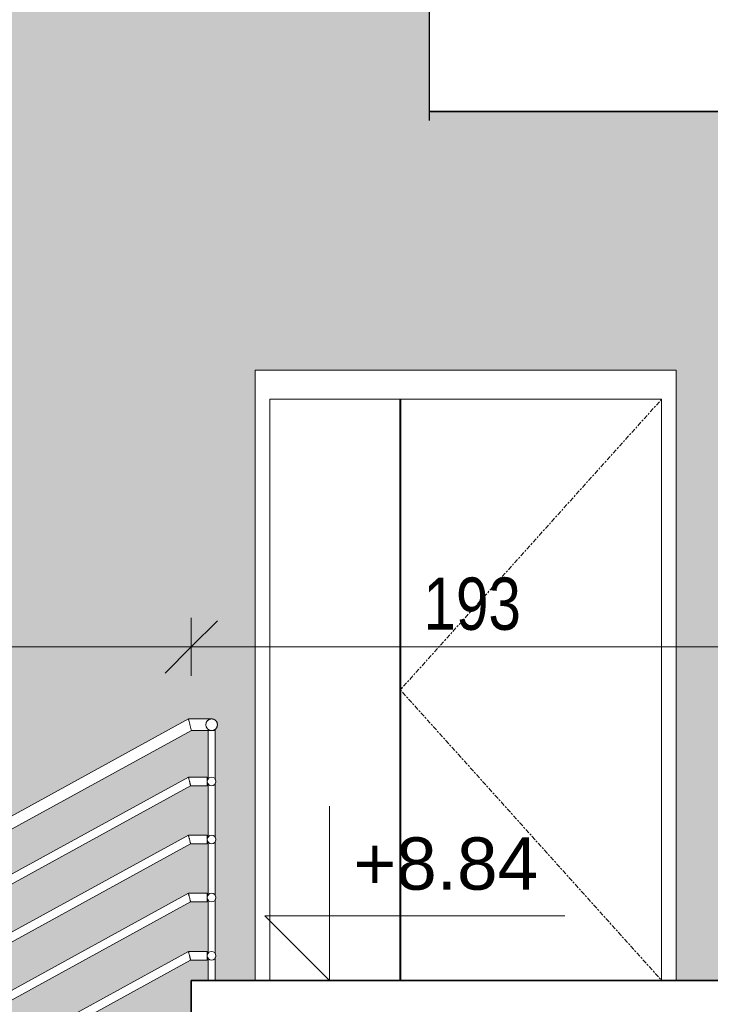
# Model space of a CAD drawing. Header units: centimetres. Extents: x 8603 to 10796, y -400 to 1711.
# Tile 13 of 20: x 9338 to 9575, y 876 to 1215. Entities that reach past the tile are written whole.
import ezdxf

# ---------------------------------------------------------------- set-up
doc = ezdxf.new("R2010")
doc.units = ezdxf.units.CM
doc.linetypes.add('Środek _2_', pattern=[3.175, 0.635, -0.475, 1.59, -0.475])
for name, color, linetype, lineweight in [('A-ANNO-DIMS', 211, 'Continuous', 9), ('A-ANNO-DIMS-100', 211, 'Continuous', 9), ('A-DETL-GENF', 92, 'Continuous', 9), ('A-DETL-MEDM', 33, 'Continuous', 25), ('A-DOOR', 31, 'Continuous', 9), ('A-DOOR-FRAM', 31, 'Continuous', 9), ('A-FLOR', 192, 'Continuous', 9), ('A-FLOR-HRAL', 11, 'Continuous', 9), ('A-WALL', 113, 'Continuous', 9), ('A-WALL-PATT', 111, 'Continuous', 9), ('G-ANNO-DIMS', 111, 'Continuous', 9)]:
    doc.layers.add(name, color=color, linetype=linetype, lineweight=lineweight)
doc.styles.add('Arial', font='arial.ttf', dxfattribs={"height": 18})
doc.styles.add('Arial_2', font='arial.ttf', dxfattribs={"width": 0.8, "height": 18})
doc.dimstyles.new('Przekątna_-_1_8_mm_Arial', dxfattribs={"dimscale": 30.48, "dimtxt": 18.364669, "dimasz": 0.590551, "dimexe": 0.328084, "dimexo": 0.0625, "dimgap": 0.016404, "dimtad": 1, "dimdec": 0, "dimdsep": 46, "dimtxsty": 'Arial_2', "dimblk1": 'OBLIQUE', "dimblk2": 'OBLIQUE', "dimsah": 1, "dimcen": 0.09, "dimazin": 0, "dimtfac": 1, "dimtdec": 4, "dimtix": 1, "dimtmove": 0, "dimatfit": 3, "dimfxl": 0.328084, "dimfxlon": 1, "dimtvp": 1, "dimtolj": 1, "dimtzin": 0, "dimarcsym": 2})

# ---------------------------------------------------------------- blocks, each defined once
blk = doc.blocks.new('Poręcz - 25 mm-V14-Przekrój 7')
at = {"layer": 'A-FLOR-HRAL'}
for p, q in [((9402.46, 970), (9402.46, 953.1)), ((9402.46, 970), (9404.96, 970)), ((9404.96, 953.1), (9404.96, 970)), ((9402.46, 951.9), (9402.46, 933.1)), ((9404.96, 933.1), (9404.96, 951.9)), ((9402.46, 931.8), (9402.46, 913.1)), ((9404.96, 913.1), (9404.96, 931.8)), ((9402.46, 911.9), (9402.46, 893.1)), ((9404.96, 893.1), (9404.96, 911.9)), ((9402.46, 891.9), (9402.46, 884)), ((9404.96, 884), (9404.96, 891.9))]:
    blk.add_line(p, q, dxfattribs=at)
blk = doc.blocks.new('Poręcz - Poręcz-616077-Przekrój 7')
at = {"layer": 'A-FLOR-HRAL'}
for p, q in [((9395.71, 974), (9030.71, 773.93)), ((9403.71, 974), (9395.71, 974)), ((9034.71, 771.56), (9396.74, 970)), ((9396.74, 970), (9402.46, 970)), ((9395.71, 954), (9038.96, 758.44)), ((9402.21, 954), (9395.71, 954)), ((9402.21, 952.5), (9402.21, 954)), ((9402.21, 951), (9402.21, 952.5)), ((9042.08, 756.73), (9396.48, 951)), ((9396.48, 951), (9402.21, 951)), ((9395.71, 934), (9057.2, 748.44)), ((9402.21, 934), (9395.71, 934)), ((9402.21, 932.5), (9402.21, 934)), ((9402.21, 931), (9402.21, 932.5)), ((9060.32, 746.73), (9396.48, 931)), ((9396.48, 931), (9402.21, 931)), ((9395.71, 914), (9075.44, 738.44)), ((9402.21, 914), (9395.71, 914)), ((9402.21, 912.5), (9402.21, 914)), ((9402.21, 911), (9402.21, 912.5)), ((9078.65, 736.78), (9396.48, 911)), ((9396.48, 911), (9402.21, 911)), ((9395.71, 894), (9093.68, 728.44)), ((9402.21, 894), (9395.71, 894)), ((9402.21, 892.5), (9402.21, 894)), ((9402.21, 891), (9402.21, 892.5)), ((9096.8, 726.73), (9396.48, 891)), ((9396.48, 891), (9402.21, 891))]:
    blk.add_line(p, q, dxfattribs=at)
at = {"layer": 'A-FLOR-HRAL', "lineweight": 18}
for centre, radius, start, end in [((9403.71, 972), 2, 0, 180), ((9403.71, 972), 2, 180, 0), ((9403.71, 952.5), 1.5, 0, 180), ((9403.71, 952.5), 1.5, 180, 0), ((9403.71, 932.5), 1.5, 0, 180), ((9403.71, 932.5), 1.5, 180, 0), ((9403.71, 912.5), 1.5, 0, 180), ((9403.71, 912.5), 1.5, 180, 0), ((9403.71, 892.5), 1.5, 0, 180), ((9403.71, 892.5), 1.5, 180, 0)]:
    blk.add_arc(centre, radius, start, end, dxfattribs=at)
at = {"layer": 'A-FLOR-HRAL'}
for points, knots in [([(9396.23, 972), (9396.18, 972.18), (9396.09, 972.52), (9395.97, 973.01), (9395.86, 973.43), (9395.75, 973.86), (9395.71, 974), (9395.71, 974)], [0, 0, 0, 0, 0.0833333, 0.1666667, 0.25, 0.3333333, 0.5, 0.5, 0.5, 0.5]), ([(9401.71, 972), (9401.72, 972.17), (9401.75, 972.44), (9401.86, 972.77), (9401.98, 973), (9402.1, 973.18), (9402.21, 973.32), (9402.33, 973.45), (9402.49, 973.59), (9402.68, 973.71), (9402.83, 973.8), (9402.95, 973.85), (9403.07, 973.9), (9403.2, 973.93), (9403.32, 973.96), (9403.45, 973.98), (9403.58, 974), (9403.71, 974), (9403.84, 974), (9403.98, 973.98), (9404.11, 973.96), (9404.23, 973.93), (9404.36, 973.9), (9404.48, 973.85), (9404.6, 973.8), (9404.72, 973.73), (9404.83, 973.66), (9404.97, 973.56), (9405.1, 973.45), (9405.22, 973.32), (9405.33, 973.18), (9405.45, 973), (9405.57, 972.77), (9405.68, 972.44), (9405.71, 972.17), (9405.71, 972)], [0, 0, 0, 0, 0.083333, 0.125, 0.166667, 0.208333, 0.229167, 0.25, 0.291667, 0.333333, 0.354167, 0.375, 0.395833, 0.416667, 0.4375, 0.458333, 0.479167, 0.5, 0.520833, 0.541667, 0.5625, 0.583333, 0.604167, 0.625, 0.645833, 0.666667, 0.6875, 0.708333, 0.75, 0.770833, 0.791667, 0.833333, 0.875, 0.916667, 1, 1, 1, 1]), ([(9396.74, 970), (9396.74, 970), (9396.7, 970.14), (9396.59, 970.57), (9396.49, 970.99), (9396.36, 971.48), (9396.27, 971.82), (9396.23, 972)], [0.5, 0.5, 0.5, 0.5, 0.6666667, 0.75, 0.8333333, 0.9166667, 1, 1, 1, 1]), ([(9405.71, 972), (9405.71, 971.83), (9405.68, 971.56), (9405.57, 971.23), (9405.45, 971), (9405.33, 970.82), (9405.22, 970.68), (9405.1, 970.55), (9404.94, 970.41), (9404.75, 970.29), (9404.6, 970.2), (9404.48, 970.15), (9404.36, 970.1), (9404.23, 970.07), (9404.11, 970.04), (9403.98, 970.02), (9403.84, 970), (9403.71, 970), (9403.58, 970), (9403.45, 970.02), (9403.32, 970.04), (9403.2, 970.07), (9403.07, 970.1), (9402.95, 970.15), (9402.83, 970.2), (9402.71, 970.27), (9402.6, 970.34), (9402.46, 970.44), (9402.33, 970.55), (9402.21, 970.68), (9402.1, 970.82), (9401.98, 971), (9401.86, 971.23), (9401.75, 971.56), (9401.72, 971.83), (9401.71, 972)], [0, 0, 0, 0, 0.083333, 0.125, 0.166667, 0.208333, 0.229167, 0.25, 0.291667, 0.333333, 0.354167, 0.375, 0.395833, 0.416667, 0.4375, 0.458333, 0.479167, 0.5, 0.520833, 0.541667, 0.5625, 0.583333, 0.604167, 0.625, 0.645833, 0.666667, 0.6875, 0.708333, 0.75, 0.770833, 0.791667, 0.833333, 0.875, 0.916667, 1, 1, 1, 1]), ([(9396.1, 952.5), (9396.07, 952.63), (9396, 952.89), (9395.9, 953.26), (9395.82, 953.57), (9395.74, 953.89), (9395.71, 954), (9395.71, 954)], [0, 0, 0, 0, 0.0833333, 0.1666667, 0.25, 0.3333333, 0.5, 0.5, 0.5, 0.5]), ([(9396.48, 951), (9396.48, 951), (9396.46, 951.11), (9396.37, 951.43), (9396.29, 951.74), (9396.2, 952.11), (9396.13, 952.37), (9396.1, 952.5)], [0.5, 0.5, 0.5, 0.5, 0.6666667, 0.75, 0.8333333, 0.9166667, 1, 1, 1, 1]), ([(9396.1, 932.5), (9396.07, 932.63), (9396, 932.89), (9395.9, 933.26), (9395.82, 933.57), (9395.74, 933.89), (9395.71, 934), (9395.71, 934)], [0, 0, 0, 0, 0.0833333, 0.1666667, 0.25, 0.3333333, 0.5, 0.5, 0.5, 0.5]), ([(9396.48, 931), (9396.48, 931), (9396.46, 931.11), (9396.37, 931.43), (9396.29, 931.74), (9396.2, 932.11), (9396.13, 932.37), (9396.1, 932.5)], [0.5, 0.5, 0.5, 0.5, 0.6666667, 0.75, 0.8333333, 0.9166667, 1, 1, 1, 1]), ([(9396.1, 912.5), (9396.07, 912.63), (9396, 912.89), (9395.9, 913.26), (9395.82, 913.57), (9395.74, 913.89), (9395.71, 914), (9395.71, 914)], [0, 0, 0, 0, 0.0833333, 0.1666667, 0.25, 0.3333333, 0.5, 0.5, 0.5, 0.5]), ([(9396.48, 911), (9396.48, 911), (9396.46, 911.11), (9396.37, 911.43), (9396.29, 911.74), (9396.2, 912.11), (9396.13, 912.37), (9396.1, 912.5)], [0.5, 0.5, 0.5, 0.5, 0.6666667, 0.75, 0.8333333, 0.9166667, 1, 1, 1, 1]), ([(9396.1, 892.5), (9396.07, 892.63), (9396, 892.89), (9395.9, 893.26), (9395.82, 893.57), (9395.74, 893.89), (9395.71, 894), (9395.71, 894)], [0, 0, 0, 0, 0.0833333, 0.1666667, 0.25, 0.3333333, 0.5, 0.5, 0.5, 0.5]), ([(9396.48, 891), (9396.48, 891), (9396.46, 891.11), (9396.37, 891.43), (9396.29, 891.74), (9396.2, 892.11), (9396.13, 892.37), (9396.1, 892.5)], [0.5, 0.5, 0.5, 0.5, 0.6666667, 0.75, 0.8333333, 0.9166667, 1, 1, 1, 1])]:
    blk.add_open_spline(points, degree=3, knots=knots, dxfattribs=at)
blk.add_blockref('Poręcz - 25 mm-V14-Przekrój 7', (0, 0))
blk = doc.blocks.new('Typ poręczy górnej - Górna poręcz_wewnętrzny_-616083-Przekrój 7')
at = {"layer": 'A-FLOR-HRAL'}
for p, q in [((9395.71, 974), (9030.71, 773.93)), ((9403.71, 974), (9395.71, 974)), ((9034.71, 771.56), (9396.74, 970)), ((9396.74, 970), (9402.46, 970))]:
    blk.add_line(p, q, dxfattribs=at)
for start, end in [(0, 180), (180, 0)]:
    blk.add_arc((9403.71, 972), 2, start, end, dxfattribs=at)
for points, knots in [([(9396.23, 972), (9396.18, 972.18), (9396.09, 972.52), (9395.97, 973.01), (9395.86, 973.43), (9395.75, 973.86), (9395.71, 974), (9395.71, 974)], [0, 0, 0, 0, 0.0833333, 0.1666667, 0.25, 0.3333333, 0.5, 0.5, 0.5, 0.5]), ([(9401.71, 972), (9401.72, 972.17), (9401.75, 972.44), (9401.86, 972.77), (9401.98, 973), (9402.1, 973.18), (9402.21, 973.32), (9402.33, 973.45), (9402.49, 973.59), (9402.68, 973.71), (9402.83, 973.8), (9402.95, 973.85), (9403.07, 973.9), (9403.2, 973.93), (9403.32, 973.96), (9403.45, 973.98), (9403.58, 974), (9403.71, 974), (9403.84, 974), (9403.98, 973.98), (9404.11, 973.96), (9404.23, 973.93), (9404.36, 973.9), (9404.48, 973.85), (9404.6, 973.8), (9404.72, 973.73), (9404.83, 973.66), (9404.97, 973.56), (9405.1, 973.45), (9405.22, 973.32), (9405.33, 973.18), (9405.45, 973), (9405.57, 972.77), (9405.68, 972.44), (9405.71, 972.17), (9405.71, 972)], [0, 0, 0, 0, 0.083333, 0.125, 0.166667, 0.208333, 0.229167, 0.25, 0.291667, 0.333333, 0.354167, 0.375, 0.395833, 0.416667, 0.4375, 0.458333, 0.479167, 0.5, 0.520833, 0.541667, 0.5625, 0.583333, 0.604167, 0.625, 0.645833, 0.666667, 0.6875, 0.708333, 0.75, 0.770833, 0.791667, 0.833333, 0.875, 0.916667, 1, 1, 1, 1]), ([(9396.74, 970), (9396.74, 970), (9396.7, 970.14), (9396.59, 970.57), (9396.49, 970.99), (9396.36, 971.48), (9396.27, 971.82), (9396.23, 972)], [0.5, 0.5, 0.5, 0.5, 0.6666667, 0.75, 0.8333333, 0.9166667, 1, 1, 1, 1]), ([(9405.71, 972), (9405.71, 971.83), (9405.68, 971.56), (9405.57, 971.23), (9405.45, 971), (9405.33, 970.82), (9405.22, 970.68), (9405.1, 970.55), (9404.94, 970.41), (9404.75, 970.29), (9404.6, 970.2), (9404.48, 970.15), (9404.36, 970.1), (9404.23, 970.07), (9404.11, 970.04), (9403.98, 970.02), (9403.84, 970), (9403.71, 970), (9403.58, 970), (9403.45, 970.02), (9403.32, 970.04), (9403.2, 970.07), (9403.07, 970.1), (9402.95, 970.15), (9402.83, 970.2), (9402.71, 970.27), (9402.6, 970.34), (9402.46, 970.44), (9402.33, 970.55), (9402.21, 970.68), (9402.1, 970.82), (9401.98, 971), (9401.86, 971.23), (9401.75, 971.56), (9401.72, 971.83), (9401.71, 972)], [0, 0, 0, 0, 0.083333, 0.125, 0.166667, 0.208333, 0.229167, 0.25, 0.291667, 0.333333, 0.354167, 0.375, 0.395833, 0.416667, 0.4375, 0.458333, 0.479167, 0.5, 0.520833, 0.541667, 0.5625, 0.583333, 0.604167, 0.625, 0.645833, 0.666667, 0.6875, 0.708333, 0.75, 0.770833, 0.791667, 0.833333, 0.875, 0.916667, 1, 1, 1, 1])]:
    blk.add_open_spline(points, degree=3, knots=knots, dxfattribs=at)
blk = doc.blocks.new('Drzwi-korytarz-niesymetryczne-wpuszczane - 1350 x 2000mm-591046-Przekrój 7')
at = {"layer": 'A-DOOR'}
for p, q in [((9479.55, 640), (9434.71, 640)), ((9434.71, 640), (9434.71, 440)), ((9479.55, 440), (9479.55, 640)), ((9569.71, 640), (9479.87, 640)), ((9479.87, 640), (9479.87, 440)), ((9569.71, 440), (9569.71, 640))]:
    blk.add_line(p, q, dxfattribs=at)
at = {"layer": 'A-DOOR', "linetype": 'Środek _2_'}
for p, q in [((9569.71, 640), (9479.71, 540)), ((9479.71, 540), (9569.71, 440))]:
    blk.add_line(p, q, dxfattribs=at)
at = {"layer": 'A-DOOR-FRAM'}
for p, q in [((9434.71, 640), (9434.71, 440)), ((9434.71, 640), (9569.71, 640)), ((9479.55, 638.41), (9479.87, 638.41)), ((9569.71, 640), (9569.71, 440))]:
    blk.add_line(p, q, dxfattribs=at)
blk = doc.blocks.new('Rzędne punktów - Rzędna punktu - wewnętrzna-301422-Przekrój 7')
at = {"layer": 'G-ANNO-DIMS'}
for p, q in [((9444.26, 884), (9444.26, 944)), ((9444.26, 884), (9421.99, 906.28)), ((9421.99, 906.28), (9525.36, 906.28))]:
    blk.add_line(p, q, dxfattribs=at)
blk = doc.blocks.new('DIMBLOCK2-Przekrój 7')
at = {"layer": 'A-ANNO-DIMS-100'}
for p, q in [((9035.71, 998.79), (9035.71, 1008.79)), ((9035.71, 998.79), (9044.71, 1007.79)), ((9396.71, 998.79), (9396.71, 1008.79)), ((9396.71, 998.79), (9405.71, 1007.79)), ((9035.71, 998.79), (9026.71, 989.79)), ((9035.71, 998.79), (9396.71, 998.79)), ((9035.71, 998.79), (9035.71, 988.79)), ((9396.71, 998.79), (9387.71, 989.79)), ((9396.71, 998.79), (9396.71, 988.79))]:
    blk.add_line(p, q, dxfattribs=at)
at = {"layer": 'A-ANNO-DIMS-100', "color": 0, "insert": (9199.69, 1022.66), "char_height": 18, "width": 39.6677, "attachment_point": 1, "line_spacing_factor": 0.941778, "style": 'Arial_2'}
blk.add_mtext('361', dxfattribs=at)
blk = doc.blocks.new('_Oblique')
at = {"color": 0, "linetype": 'ByBlock', "lineweight": -2}
blk.add_line((-0.5, -0.5), (0.5, 0.5), dxfattribs=at)
blk = doc.blocks.new('DIMBLOCK3-Przekrój 7')
at = {"layer": 'A-ANNO-DIMS-100'}
for p, q in [((9396.71, 998.79), (9396.71, 1008.79)), ((9396.71, 998.79), (9405.71, 1007.79)), ((9589.71, 998.79), (9589.71, 1008.79)), ((9589.71, 998.79), (9598.71, 1007.79)), ((9396.71, 998.79), (9387.71, 989.79)), ((9396.71, 998.79), (9589.71, 998.79)), ((9396.71, 998.79), (9396.71, 988.79)), ((9589.71, 998.79), (9580.71, 989.79)), ((9589.71, 998.79), (9589.71, 988.79))]:
    blk.add_line(p, q, dxfattribs=at)
at = {"layer": 'A-ANNO-DIMS-100', "color": 0, "insert": (9476.69, 1022.66), "char_height": 18, "width": 39.6677, "attachment_point": 1, "line_spacing_factor": 0.941778, "style": 'Arial_2'}
blk.add_mtext('193', dxfattribs=at)

msp = doc.modelspace()

# ---------------------------------------------------------------- hatches: boundary and pattern name
at = {"layer": 'A-DETL-GENF'}
msp.add_hatch(color=8, dxfattribs=at).paths.add_polyline_path([(9478.71, 1179.99), (9478.71, 1620.22), (9210.71, 1465.49), (9210.71, 1179.99), (9425.65, 1179.99)])
at = {"layer": 'A-WALL-PATT'}
h = msp.add_hatch(color=256, dxfattribs=at)
h.paths.add_polyline_path([(8875.71, 440), (9230.03, 440), (9315.78, 486.58), (9035.31, 640.22), (9010.71, 640.22), (9010.71, 653.8), (9008.11, 655.22), (8900.71, 655.22), (8900.71, 640.22), (8875.71, 640.22), (8875.71, 470.84)])
h.paths.add_polyline_path([(9425.71, 440), (9429.71, 440), (9429.71, 650), (9574.71, 650), (9574.71, 440), (9961.71, 440), (9961.71, 840), (10017.71, 840), (10017.71, 440), (10337.71, 440), (10337.71, 842), (9396.71, 842), (9396.71, 837.56), (9365.95, 837.56), (9130.29, 708.38), (9425.71, 546.37), (9425.71, 456.44)])
h.paths.add_polyline_path([(9390.71, 440), (9393.22, 440), (9393.21, 444.13), (9392.21, 444.68), (9383.59, 440)])
h.paths.add_polyline_path([(9238.41, 440), (9266.85, 440), (9334.1, 476.53), (9319.95, 484.29), (9254.36, 448.66)])
h.paths.add_polyline_path([(9377.31, 440), (9389.08, 446.4), (9373.88, 454.73), (9346.77, 440), (9374.26, 440)])
h.paths.add_polyline_path([(9396.96, 440), (9400.75, 440), (9396.96, 442.07)])
h.paths.add_polyline_path([(9273.14, 440), (9303.67, 440), (9334.48, 456.74), (9334.46, 473.31), (9288.62, 448.41)])
h.paths.add_polyline_path([(9340.49, 440), (9370.76, 456.44), (9355.56, 464.77), (9336.95, 454.66), (9336.96, 440), (9340, 440)])
h.paths.add_polyline_path([(9309.95, 440), (9334.48, 440), (9334.46, 453.31), (9322.88, 447.02)])
h.paths.add_polyline_path([(9400.75, 456.44), (9423.21, 456.44), (9423.21, 464.39), (9396.96, 478.78), (9397.08, 469.03), (9397.18, 468.73), (9397.16, 468.11), (9396.96, 467.55), (9396.96, 456.44)])
h.paths.add_polyline_path([(9336.95, 458.08), (9352.43, 466.49), (9337.23, 474.82), (9336.94, 474.66), (9336.95, 461.97)])
h.paths.add_polyline_path([(9423.22, 467.81), (9423.21, 484.39), (9396.96, 498.78), (9397.01, 489.15), (9397.18, 488.73), (9397.16, 488.11), (9396.96, 487.55), (9396.96, 482.2), (9423.21, 467.81)])
h.paths.add_polyline_path([(9393.21, 472.89), (9393.23, 472.89), (9393.21, 480.84), (9389.19, 483.04), (9370.5, 472.89), (9391.39, 472.89)])
h.paths.add_polyline_path([(9365.71, 473.7), (9386.06, 484.76), (9370.87, 493.09), (9363.95, 489.33), (9365.71, 489.33), (9365.71, 479.7)])
h.paths.add_polyline_path([(9393.23, 484.25), (9393.21, 485.23), (9392.33, 484.75), (9393.21, 484.26)])
h.paths.add_polyline_path([(9389.2, 486.46), (9393.24, 488.73), (9393.21, 500.84), (9389.19, 503.04), (9374, 494.79), (9388.97, 486.59)])
h.paths.add_polyline_path([(9423.23, 487.81), (9423.21, 504.39), (9396.96, 518.78), (9397.08, 509.03), (9397.18, 508.73), (9397.16, 508.11), (9396.96, 507.55), (9396.96, 502.2), (9423.21, 487.81)])
h.paths.add_polyline_path([(9336.96, 489.33), (9357.67, 489.33), (9367.74, 494.8), (9353.58, 502.56), (9336.93, 493.52), (9336.94, 489.33)])
h.paths.add_polyline_path([(9370.87, 496.51), (9386.06, 504.76), (9371.91, 512.52), (9356.72, 504.26), (9369.18, 497.43)])
h.paths.add_polyline_path([(9335.71, 497.41), (9349.41, 504.85), (9326.96, 517.16), (9326.96, 505.78), (9335.71, 505.78), (9335.71, 497.43)])
h.paths.add_polyline_path([(9393.24, 504.25), (9393.21, 505.23), (9392.33, 504.75), (9393.21, 504.26)])
h.paths.add_polyline_path([(9305.71, 505.78), (9324.46, 505.78), (9324.46, 518.52), (9226.96, 571.97), (9226.96, 555.11), (9245.71, 555.11), (9245.71, 538.67), (9275.71, 538.67), (9275.71, 522.22), (9305.71, 522.22), (9305.71, 506.3)])
h.paths.add_polyline_path([(9389.2, 506.46), (9393.24, 508.73), (9393.21, 520.84), (9390.24, 522.47), (9375.04, 514.22), (9385.05, 508.73)])
h.paths.add_polyline_path([(9352.55, 506.55), (9367.74, 514.8), (9326.95, 537.16), (9326.96, 520.57), (9340, 513.43)])
h.paths.add_polyline_path([(9423.23, 507.8), (9423.21, 524.39), (9326.94, 577.17), (9326.96, 560.57), (9389.2, 526.46), (9394.06, 529.1), (9394.3, 529.41), (9394.71, 529.73), (9395.2, 529.93), (9395.83, 529.98), (9396.56, 529.79), (9396.76, 529.7), (9397.31, 529.18), (9397.56, 528.73), (9397.67, 528.31), (9397.68, 527.72), (9397.5, 527.13), (9397.55, 527.13), (9397.13, 526.59), (9396.34, 526.11), (9396.23, 526.07), (9396.34, 526), (9396.96, 526), (9396.96, 522.2), (9423.21, 507.81)])
h.paths.add_polyline_path([(9370.87, 516.51), (9386.06, 524.76), (9326.95, 557.16), (9326.96, 540.57), (9365.7, 519.34)])
h.paths.add_polyline_path([(9324.47, 521.94), (9324.46, 538.52), (9226.95, 591.97), (9226.96, 575.39), (9324.46, 521.94)])
h.paths.add_polyline_path([(9423.24, 527.8), (9423.25, 543.23), (9399.96, 556), (9326.93, 596.03), (9326.96, 580.57), (9423.21, 527.81)])
h.paths.add_polyline_path([(9324.48, 541.94), (9324.46, 558.52), (9226.95, 611.98), (9226.96, 595.39), (9324.46, 541.94)])
h.paths.add_polyline_path([(9215.71, 555.11), (9224.46, 555.11), (9224.46, 573.34), (9126.96, 626.78), (9126.93, 620.89), (9125.71, 620.89), (9125.71, 604.44), (9155.71, 604.44), (9155.71, 588), (9185.71, 588), (9185.71, 571.56), (9215.71, 571.56), (9215.71, 557.85)])
h.paths.add_polyline_path([(9324.48, 561.93), (9324.46, 578.52), (9226.94, 631.98), (9226.96, 615.39), (9324.46, 561.94)])
h.paths.add_polyline_path([(9224.47, 576.76), (9224.46, 593.34), (9126.96, 646.79), (9126.96, 630.2), (9224.46, 576.76)])
h.paths.add_polyline_path([(9324.49, 581.93), (9324.46, 597.38), (9226.93, 650.84), (9226.96, 635.39), (9324.46, 581.94)])
h.paths.add_polyline_path([(9224.48, 596.75), (9224.46, 613.34), (9126.95, 666.79), (9126.96, 650.2), (9224.46, 596.76)])
h.paths.add_polyline_path([(9224.48, 616.75), (9224.46, 633.34), (9126.94, 686.8), (9126.96, 670.2), (9224.46, 616.76)])
h.paths.add_polyline_path([(9095.71, 620.89), (9124.46, 620.89), (9124.46, 628.15), (9054.2, 666.67), (9035.71, 656.54), (9035.71, 653.78), (9065.71, 653.78), (9065.71, 637.33), (9095.71, 637.33), (9095.71, 629.76)])
h.paths.add_polyline_path([(9124.47, 631.57), (9124.46, 648.15), (9072.44, 676.67), (9057.32, 668.38), (9124.46, 631.57)])
h.paths.add_polyline_path([(9224.49, 636.74), (9224.46, 652.2), (9126.93, 705.66), (9126.96, 690.2), (9224.46, 636.76)])
h.paths.add_polyline_path([(9124.48, 651.57), (9124.46, 668.15), (9090.68, 686.67), (9075.56, 678.38), (9124.46, 651.57)])
h.paths.add_polyline_path([(9401.71, 972), (9401.78, 971.48), (9401.98, 971), (9402.13, 971), (9401.78, 971.84)])
h.paths.add_polyline_path([(9402.3, 973.41), (9401.98, 973), (9401.78, 972.52), (9401.78, 972.16), (9402.13, 973)])
h.paths.add_polyline_path([(9403.71, 974), (9403.09, 973.89), (9402.46, 973.53), (9402.71, 973.59), (9403.69, 973.99)])
h.paths.add_polyline_path([(9403.71, 970), (9402.63, 970.33), (9403.09, 970.11), (9403.2, 970.07)])
h.paths.add_polyline_path([(9014.55, 670.22), (9031.46, 670.22), (9031.46, 677.99), (9031.27, 678.33), (9031.27, 679.11), (9031.46, 679.67), (9031.46, 690.92), (9031.21, 690.84), (9031.27, 694.23), (9031.46, 694.34), (9031.46, 697.99), (9031.27, 698.33), (9031.27, 699.11), (9031.46, 699.67), (9031.46, 710.92), (9031.21, 710.84), (9031.27, 714.23), (9031.46, 714.34), (9031.46, 717.99), (9031.27, 718.33), (9031.27, 719.11), (9031.46, 719.67), (9031.46, 730.92), (9031.21, 730.84), (9031.21, 734.2), (9031.46, 734.34), (9031.46, 737.99), (9031.27, 738.33), (9031.27, 739.11), (9031.46, 739.67), (9031.46, 750.92), (9031.21, 750.84), (9031.21, 754.2), (9031.46, 754.34), (9031.46, 756.68), (9031.3, 756.81), (9030.98, 757.22), (9030.78, 757.7), (9030.71, 758.74), (9030.78, 773.96), (9395.86, 974), (9403.88, 973.93), (9405.13, 973.41), (9405.71, 972), (9405.13, 970.59), (9403.71, 970), (9404.96, 970), (9404.96, 953.1), (9405.21, 952.5), (9404.96, 951.9), (9404.96, 933.1), (9405.21, 932.5), (9404.96, 931.8), (9404.96, 913.1), (9405.21, 912.5), (9404.96, 911.9), (9404.96, 893.1), (9405.19, 892.44), (9404.96, 891.9), (9404.96, 884), (9418.71, 884), (9418.71, 1094), (9563.71, 1094), (9563.71, 884), (9589.71, 884), (9589.71, 1183), (9478.71, 1183), (9478.71, 1179.99), (9210.71, 1180.01), (9210.71, 1183), (8875.71, 1183), (8875.71, 670.22), (9010.71, 670.22)])
h.paths.add_polyline_path([(9034.21, 678.72), (9034.21, 680.22), (9035.71, 680.22), (9035.71, 686.67), (9054.2, 686.67), (9038.96, 695.02), (9033.96, 692.29), (9033.96, 679.45), (9034.16, 679.11)])
h.paths.add_polyline_path([(9033.96, 670.22), (9035.71, 670.22), (9035.6, 676.86), (9034.95, 677.27), (9034.21, 677.27), (9034.16, 678.33), (9033.96, 677.77), (9033.96, 673.39)])
h.paths.add_polyline_path([(9124.48, 671.56), (9124.46, 688.15), (9108.93, 696.67), (9093.81, 688.38), (9124.46, 671.57)])
h.paths.add_polyline_path([(9065.71, 686.67), (9065.71, 700.36), (9057.2, 705.02), (9042.08, 696.73), (9060.44, 686.67)])
h.paths.add_polyline_path([(9124.49, 691.56), (9124.46, 705.19), (9112.05, 698.38), (9124.46, 691.57)])
h.paths.add_polyline_path([(9033.96, 695.71), (9035.84, 696.73), (9034.95, 697.27), (9034.21, 697.27), (9034.16, 698.33), (9033.96, 697.77), (9033.96, 697.27)])
h.paths.add_polyline_path([(9038.96, 698.44), (9054.08, 706.73), (9038.96, 715.02), (9033.96, 712.29), (9033.96, 699.45), (9034.16, 699.11), (9034.21, 699.47), (9034.21, 700.22), (9035.81, 700.17), (9038.45, 698.72)])
h.paths.add_polyline_path([(9095.71, 703.11), (9095.71, 703.91), (9075.44, 715.02), (9060.32, 706.73), (9066.93, 703.11), (9083.07, 703.11)])
h.paths.add_polyline_path([(9095.71, 707.33), (9095.71, 719.56), (9101.58, 719.56), (9092.65, 724.45), (9078.57, 716.73), (9083.07, 714.26)])
h.paths.add_polyline_path([(9057.2, 708.44), (9072.32, 716.73), (9057.2, 725.02), (9042.08, 716.73), (9054.03, 710.18)])
h.paths.add_polyline_path([(9034.21, 718.72), (9034.21, 720.22), (9035.81, 720.17), (9038.96, 718.44), (9054.08, 726.73), (9038.96, 735.02), (9033.96, 732.29), (9033.96, 719.45), (9034.17, 719.05)])
h.paths.add_polyline_path([(9033.96, 715.71), (9035.84, 716.73), (9034.95, 717.27), (9034.21, 717.27), (9034.16, 718.33), (9033.96, 717.77), (9033.96, 717.27)])
h.paths.add_polyline_path([(9075.44, 718.44), (9089.53, 726.16), (9074.4, 734.45), (9060.32, 726.73), (9074.51, 718.96)])
h.paths.add_polyline_path([(9109.9, 719.56), (9125.71, 719.56), (9125.71, 736), (9131.46, 736), (9131.46, 745.73), (9096.81, 726.73), (9108.76, 720.18)])
h.paths.add_polyline_path([(9093.69, 728.44), (9131.47, 749.15), (9131.46, 765.73), (9078.57, 736.73), (9091.63, 729.57)])
h.paths.add_polyline_path([(9057.2, 728.44), (9071.28, 736.16), (9056.16, 744.45), (9042.08, 736.73), (9048.81, 733.04)])
h.paths.add_polyline_path([(9033.96, 735.71), (9035.76, 736.78), (9034.95, 737.27), (9034.21, 737.27), (9034.16, 738.33), (9033.96, 737.77), (9033.96, 736.78)])
h.paths.add_polyline_path([(9133.96, 736), (9155.71, 736), (9155.71, 752.44), (9185.71, 752.44), (9185.71, 768.89), (9215.71, 768.89), (9215.71, 785.33), (9231.46, 785.33), (9231.46, 800.55), (9133.96, 747.1)])
h.paths.add_polyline_path([(9075.44, 738.44), (9131.48, 769.16), (9131.46, 785.73), (9060.32, 746.73), (9074.51, 738.96)])
h.paths.add_polyline_path([(9038.96, 738.44), (9053.04, 746.16), (9037.92, 754.45), (9033.96, 752.29), (9033.96, 739.45), (9034.16, 739.11), (9034.21, 739.47), (9034.21, 740.22), (9035.81, 740.17), (9038.45, 738.72)])
h.paths.add_polyline_path([(9057.2, 748.44), (9131.48, 789.16), (9131.46, 805.73), (9042.08, 756.73), (9048.81, 753.04)])
h.paths.add_polyline_path([(9133.96, 750.52), (9231.47, 803.97), (9231.46, 820.55), (9133.95, 767.1), (9133.96, 754.51)])
h.paths.add_polyline_path([(9033.96, 755.71), (9034.69, 756.22), (9033.93, 756.58), (9033.96, 756.06)])
h.paths.add_polyline_path([(9038.96, 758.44), (9131.49, 809.17), (9131.46, 824.59), (9034.71, 771.56), (9034.71, 760.47), (9035.29, 760.39), (9036.39, 759.85), (9038.05, 758.94)])
h.paths.add_polyline_path([(9133.95, 770.52), (9231.48, 823.97), (9231.46, 840.55), (9133.95, 787.09), (9133.95, 772.24)])
h.paths.add_polyline_path([(9245.71, 785.33), (9245.71, 801.78), (9275.71, 801.78), (9275.71, 818.22), (9305.71, 818.22), (9305.71, 834.67), (9331.46, 834.67), (9331.46, 855.36), (9233.96, 801.91), (9233.96, 785.33)])
h.paths.add_polyline_path([(9133.95, 790.51), (9231.48, 843.98), (9231.46, 860.55), (9133.94, 807.09)])
h.paths.add_polyline_path([(9233.96, 805.33), (9331.47, 858.79), (9331.46, 875.36), (9233.95, 821.91), (9233.96, 807.7)])
h.paths.add_polyline_path([(9133.94, 810.51), (9231.49, 863.98), (9231.46, 879.41), (9133.93, 825.94), (9133.94, 816.56)])
h.paths.add_polyline_path([(9233.95, 825.33), (9331.48, 878.79), (9331.44, 895.35), (9233.95, 841.91), (9233.95, 825.43)])
h.paths.add_polyline_path([(9335.71, 834.67), (9335.71, 851.11), (9365.38, 851.11), (9365.38, 867.56), (9396.71, 867.56), (9396.71, 884), (9402.46, 884), (9402.37, 892.12), (9402.21, 892.5), (9402.21, 891), (9396.29, 890.89), (9333.96, 856.73), (9333.96, 834.67)])
h.paths.add_polyline_path([(9233.95, 845.33), (9331.49, 898.79), (9331.44, 915.35), (9233.94, 861.9), (9233.94, 852.02)])
h.paths.add_polyline_path([(9402.21, 932.5), (9402.46, 933.26), (9402.37, 952.12), (9402.21, 952.5), (9402.21, 951), (9396.29, 950.89), (9333.94, 916.72), (9333.96, 900.15), (9395.91, 934), (9402.21, 933.95), (9402.21, 932.89)])
h.paths.add_polyline_path([(9402.21, 912.5), (9402.46, 913.26), (9402.37, 932.12), (9402.21, 932.5), (9402.21, 931), (9396.29, 930.89), (9333.95, 896.72), (9333.96, 880.15), (9395.91, 914), (9402.21, 913.95), (9402.21, 912.89)])
h.paths.add_polyline_path([(9333.96, 860.15), (9395.91, 894), (9402.21, 893.95), (9402.21, 892.5), (9402.46, 893.26), (9402.37, 912.12), (9402.21, 912.5), (9402.21, 911), (9396.29, 910.89), (9333.95, 876.72), (9333.96, 860.88)])
h.paths.add_polyline_path([(9233.94, 865.32), (9331.49, 918.8), (9331.44, 934.21), (9233.93, 880.76), (9233.94, 869.75)])
h.paths.add_polyline_path([(10337.71, 884), (10350.71, 884), (10350.71, 1223), (10337.71, 1223), (10337.71, 1183), (9623.71, 1183), (9623.71, 896), (9626.41, 896.02), (9626.41, 903.5), (9626.6, 903.5), (9626.6, 903.8), (9626.41, 903.8), (9626.41, 906.8), (9631.16, 906.8), (9631.27, 904.8), (9633.13, 905.13), (9635.16, 906.36), (9635.59, 906.23), (9635.85, 905.91), (9635.81, 905.61), (9635.56, 905.42), (9635.65, 905.35), (9642.03, 906.08), (9643.15, 906.07), (9644.35, 905.73), (9644.78, 905.55), (9645.49, 904.93), (9645.34, 904.7), (9645.55, 904.45), (9644.8, 903.61), (9644.56, 903.82), (9644.3, 903.65), (9643.23, 904.13), (9642.15, 904.18), (9642.06, 904.13), (9631.45, 902.71), (9631.28, 902.5), (9631.2, 896), (9658.57, 895.89), (9658.83, 895.86), (9658.83, 895.5), (9659.04, 895.5), (9658.8, 894.57), (9658.57, 894.57), (9658.57, 894.4), (9657.81, 894.33), (9655.83, 890.73), (9653.43, 888.08), (9650.26, 885.94), (9646.63, 884.65), (9644.01, 884.17), (9643.56, 884), (10247.84, 884)])
h.paths.add_polyline_path([(9638.8, 884), (9638.8, 884.04), (9638.48, 884.03)])
h.paths.add_polyline_path([(9638.8, 884), (9636.1, 884.3), (9633.33, 884.98), (9630.57, 886.1), (9627.67, 888.12), (9625.4, 890.57), (9623.71, 893.4), (9623.71, 884), (9638.61, 884)])
h.paths.add_polyline_path([(9630.54, 903.6), (9630.54, 903.72), (9630.48, 903.8), (9630.25, 903.74), (9630.53, 903.61)])
h.paths.add_polyline_path([(9635.38, 905.32), (9635.63, 905.46), (9635.42, 905.34)])
h.paths.add_polyline_path([(9333.94, 920.14), (9395.91, 954), (9402.21, 953.95), (9402.21, 952.5), (9402.46, 953.26), (9402.46, 970), (9396.59, 969.92), (9333.93, 935.57), (9333.94, 922.94)])
msp.add_hatch(color=256, dxfattribs=at).paths.add_polyline_path([(9468.55, 884), (9468.87, 884), (9468.87, 1082.41), (9468.55, 1082.41), (9468.55, 896.34)])

# ---------------------------------------------------------------- linework, layer by layer
at = {"layer": 'A-DETL-MEDM'}
msp.add_line((9478.71, 1179.99), (9478.71, 1620.22), dxfattribs=at)
at = {"layer": 'A-FLOR', "lineweight": 35}
for p, q in [((9478.71, 1183), (10337.71, 1183)), ((10350.71, 884), (9396.71, 884)), ((9396.71, 884), (9396.71, 867.56))]:
    msp.add_line(p, q, dxfattribs=at)
at = {"layer": 'A-WALL'}
for p, q in [((9418.71, 884), (9418.71, 1094)), ((9418.71, 1094), (9563.71, 1094)), ((9563.71, 1094), (9563.71, 884))]:
    msp.add_line(p, q, dxfattribs=at)

# ---------------------------------------------------------------- block references
at = {"layer": 'A-DOOR'}
msp.add_blockref('Drzwi-korytarz-niesymetryczne-wpuszczane - 1350 x 2000mm-591046-Przekrój 7', (-11, 444), dxfattribs=at)
at = {"layer": 'A-FLOR-HRAL'}
for name in ['Poręcz - Poręcz-616077-Przekrój 7', 'Typ poręczy górnej - Górna poręcz_wewnętrzny_-616083-Przekrój 7']:
    msp.add_blockref(name, (0, 0), dxfattribs=at)
at = {"layer": 'G-ANNO-DIMS'}
msp.add_blockref('Rzędne punktów - Rzędna punktu - wewnętrzna-301422-Przekrój 7', (0, 0), dxfattribs=at)

# ---------------------------------------------------------------- texts
at = {"layer": 'G-ANNO-DIMS', "insert": (9452.58, 933.22), "char_height": 18, "width": 76.0255, "attachment_point": 1, "line_spacing_factor": 0.941778, "style": 'Arial'}
msp.add_mtext('+8.84', dxfattribs=at)

# ---------------------------------------------------------------- dimensions: what is measured, and where the dimension line sits
at = {"layer": 'A-ANNO-DIMS'}
for base, p1, p2, override, picture, middle in [((9396.71, 998.79), (9035.71, 988.79), (9396.71, 988.79), {"dimpost": '<>', "dimfxl": 361}, 'DIMBLOCK2-Przekrój 7', (9216.21, 1008.48)), ((9589.71, 998.79), (9396.71, 988.79), (9589.71, 1008.79), {"dimpost": '<>', "dimfxl": 194.033502}, 'DIMBLOCK3-Przekrój 7', (9493.21, 1008.48))]:
    dim = msp.add_linear_dim(base=base, p1=p1, p2=p2, dimstyle='Przekątna_-_1_8_mm_Arial', override=override, dxfattribs=at)
    dim.commit()
    dim.dimension.update_dxf_attribs({"geometry": picture, "text_midpoint": middle})

doc.saveas('drawing.dxf')
